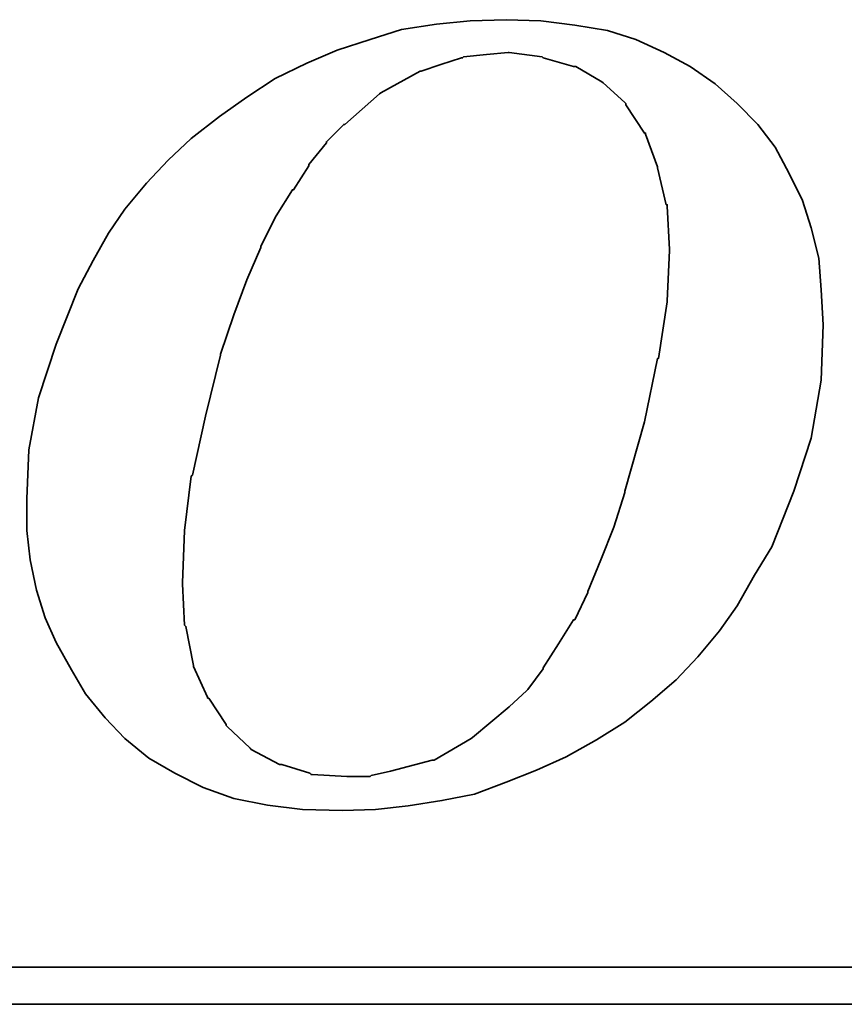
# Model space of a CAD drawing. Header units: inches. Extents: x 6 to 250, y 54 to 179.
# Tile 41 of 47: x 214.26 to 217.39, y 118.23 to 121.97. Entities that reach past the tile are written whole.
import ezdxf

# ---------------------------------------------------------------- set-up
doc = ezdxf.new("R2010")
doc.units = ezdxf.units.IN
doc.header["$LTSCALE"] = 0.2
doc.layers.add('DIM', color=4, linetype='Continuous')
doc.layers.add('layer 1', color=7, linetype='Continuous')

# ---------------------------------------------------------------- blocks, each defined once
blk = doc.blocks.new('TBI MOTION logo(完整正式版)')
at = {"layer": 'layer 1', "color": 22, "lineweight": 35}
for points, knots in [([(35.79625, -6.98375), (35.79625, -6.98375), (36.23125, -7.43875), (36.23125, -7.43875), (36.23125, -7.43875), (36.23125, -7.43875), (36.75625, -7.87125), (36.75625, -7.87125), (36.75625, -7.87125), (36.75625, -7.87125), (37.33125, -8.20375), (37.33125, -8.20375), (37.33125, -8.20375), (37.33125, -8.20375), (37.95625, -8.51875), (37.95625, -8.51875), (37.95625, -8.51875), (37.95625, -8.51875), (38.62625, -8.75875), (38.62625, -8.75875), (38.62625, -8.75875), (38.62625, -8.75875), (39.37125, -8.90375), (39.37125, -8.90375), (39.37125, -8.90375), (39.37125, -8.90375), (40.14125, -8.99875), (40.14125, -8.99875), (40.14125, -8.99875), (40.14125, -8.99875), (41.02625, -9.02375), (41.02625, -9.02375), (41.02625, -9.02375), (41.02625, -9.02375), (41.74625, -8.99875), (41.74625, -8.99875), (41.74625, -8.99875), (41.74625, -8.99875), (42.46625, -8.92375), (42.46625, -8.92375), (42.46625, -8.92375), (42.46625, -8.92375), (43.21125, -8.80625), (43.21125, -8.80625), (43.21125, -8.80625), (43.21125, -8.80625), (43.93125, -8.66375), (43.93125, -8.66375), (43.93125, -8.66375), (43.93125, -8.66375), (44.62625, -8.39875), (44.62625, -8.39875), (44.62625, -8.39875), (44.62625, -8.39875), (45.29625, -8.13375), (45.29625, -8.13375), (45.29625, -8.13375), (45.29625, -8.13375), (45.94625, -7.84375), (45.94625, -7.84375), (45.94625, -7.84375), (45.94625, -7.84375), (46.61625, -7.46375), (46.61625, -7.46375), (46.61625, -7.46375), (46.61625, -7.46375), (47.24125, -7.07875), (47.24125, -7.07875), (47.24125, -7.07875), (47.24125, -7.07875), (47.81625, -6.62375), (47.81625, -6.62375), (47.81625, -6.62375), (47.81625, -6.62375), (48.36875, -6.14375), (48.36875, -6.14375), (48.36875, -6.14375), (48.36875, -6.14375), (48.84625, -5.64125), (48.84625, -5.64125), (48.84625, -5.64125), (48.84625, -5.64125), (49.32625, -5.06375), (49.32625, -5.06375), (49.32625, -5.06375), (49.32625, -5.06375), (49.71125, -4.51374), (49.71125, -4.51374), (49.71125, -4.51374), (49.71125, -4.51374), (50.09625, -3.83874), (50.09625, -3.83874), (50.09625, -3.83874), (50.09625, -3.83874), (50.48125, -3.21374), (50.48125, -3.21374), (50.48125, -3.21374), (50.48125, -3.21374), (50.96125, -1.99125), (50.96125, -1.99125), (50.96125, -1.99125), (50.96125, -1.99125), (51.34375, -0.81875), (51.34375, -0.81875), (51.34375, -0.81875), (51.34375, -0.81875), (51.56125, 0.45624), (51.56125, 0.45624), (51.56125, 0.45624), (51.56125, 0.45624), (51.60625, 1.67624), (51.60625, 1.67624), (51.60625, 1.67624), (51.60625, 1.67624), (51.56125, 2.44625), (51.56125, 2.44625), (51.56125, 2.44625), (51.56125, 2.44625), (51.51125, 3.14125), (51.51125, 3.14125), (51.51125, 3.14125), (51.51125, 3.14125), (51.34375, 3.81125), (51.34375, 3.81125), (51.34375, 3.81125), (51.34375, 3.81125), (51.15125, 4.41125), (51.15125, 4.41125), (51.15125, 4.41125), (51.15125, 4.41125), (50.86125, 5.01125), (50.86125, 5.01125), (50.86125, 5.01125), (50.86125, 5.01125), (50.55125, 5.58875), (50.55125, 5.58875), (50.55125, 5.58875), (50.55125, 5.58875), (50.16625, 6.09125), (50.16625, 6.09125), (50.16625, 6.09125), (50.16625, 6.09125), (49.71125, 6.54875), (49.71125, 6.54875), (49.71125, 6.54875), (49.71125, 6.54875), (49.23125, 6.98125), (49.23125, 6.98125), (49.23125, 6.98125), (49.23125, 6.98125), (48.67875, 7.36625), (48.67875, 7.36625), (48.67875, 7.36625), (48.67875, 7.36625), (48.10375, 7.67625), (48.10375, 7.67625), (48.10375, 7.67625), (48.10375, 7.67625), (47.48125, 7.96375), (47.48125, 7.96375), (47.48125, 7.96375), (47.48125, 7.96375), (46.85625, 8.15625), (46.85625, 8.15625), (46.85625, 8.15625), (46.85625, 8.15625), (46.13625, 8.27624), (46.13625, 8.27624), (46.13625, 8.27624), (46.13625, 8.27624), (45.39125, 8.37125), (45.39125, 8.37125), (45.39125, 8.37125), (45.39125, 8.37125), (44.62625, 8.39624), (44.62625, 8.39624), (44.62625, 8.39624), (44.62625, 8.39624), (43.83625, 8.37125), (43.83625, 8.37125), (43.83625, 8.37125), (43.83625, 8.37125), (43.09125, 8.30125), (43.09125, 8.30125), (43.09125, 8.30125), (43.09125, 8.30125), (42.32125, 8.18125), (42.32125, 8.18125), (42.32125, 8.18125), (42.32125, 8.18125), (41.62875, 7.96375), (41.62875, 7.96375), (41.62875, 7.96375), (41.62875, 7.96375), (40.90625, 7.72625), (40.90625, 7.72625), (40.90625, 7.72625), (40.90625, 7.72625), (40.23624, 7.43625), (40.23624, 7.43625), (40.23624, 7.43625), (40.23624, 7.43625), (39.54124, 7.10125), (39.54124, 7.10125), (39.54124, 7.10125), (39.54124, 7.10125), (38.91625, 6.69125), (38.91625, 6.69125), (38.91625, 6.69125), (38.91625, 6.69125), (38.31625, 6.26125), (38.31625, 6.26125), (38.31625, 6.26125), (38.31625, 6.26125), (37.69125, 5.78125), (37.69125, 5.78125), (37.69125, 5.78125), (37.69125, 5.78125), (37.18625, 5.30125), (37.18625, 5.30125), (37.18625, 5.30125), (37.18625, 5.30125), (36.70625, 4.79624), (36.70625, 4.79624), (36.70625, 4.79624), (36.70625, 4.79624), (36.23125, 4.22125), (36.23125, 4.22125), (36.23125, 4.22125), (36.23125, 4.22125), (35.87124, 3.69375), (35.87124, 3.69375), (35.87124, 3.69375), (35.87124, 3.69375), (35.53125, 3.09125), (35.53125, 3.09125), (35.53125, 3.09125), (35.53125, 3.09125), (35.19875, 2.47125), (35.19875, 2.47125), (35.19875, 2.47125), (35.19875, 2.47125), (34.71625, 1.24625), (34.71625, 1.24625), (34.71625, 1.24625), (34.71625, 1.24625), (34.33125, 0.06874), (34.33125, 0.06874), (34.33125, 0.06874), (34.33125, 0.06874), (34.11625, -1.07875), (34.11625, -1.07875), (34.11625, -1.07875), (34.11625, -1.07875), (34.07125, -2.15875), (34.07125, -2.15875), (34.07125, -2.15875), (34.07125, -2.15875), (34.07125, -2.85375), (34.07125, -2.85375), (34.07125, -2.85375), (34.07125, -2.85375), (34.14125, -3.50375), (34.14125, -3.50375), (34.14125, -3.50375), (34.14125, -3.50375), (34.28625, -4.17375), (34.28625, -4.17375), (34.28625, -4.17375), (34.28625, -4.17375), (34.47625, -4.77624), (34.47625, -4.77624), (34.47625, -4.77624), (34.47625, -4.77624), (34.71625, -5.32625), (34.71625, -5.32625), (34.71625, -5.32625), (34.71625, -5.32625), (35.05375, -5.92875), (35.05375, -5.92875), (35.05375, -5.92875), (35.05375, -5.92875), (35.36375, -6.45375), (35.36375, -6.45375), (35.36375, -6.45375), (35.36375, -6.45375), (35.79625, -6.98375), (35.79625, -6.98375)], [0, 0, 0, 0, 0.01388889, 0.01388889, 0.01388889, 0.01388889, 0.02777778, 0.02777778, 0.02777778, 0.02777778, 0.04166667, 0.04166667, 0.04166667, 0.04166667, 0.05555556, 0.05555556, 0.05555556, 0.05555556, 0.06944444, 0.06944444, 0.06944444, 0.06944444, 0.08333333, 0.08333333, 0.08333333, 0.08333333, 0.09722222, 0.09722222, 0.09722222, 0.09722222, 0.11111111, 0.11111111, 0.11111111, 0.11111111, 0.125, 0.125, 0.125, 0.125, 0.13888889, 0.13888889, 0.13888889, 0.13888889, 0.15277778, 0.15277778, 0.15277778, 0.15277778, 0.16666667, 0.16666667, 0.16666667, 0.16666667, 0.18055556, 0.18055556, 0.18055556, 0.18055556, 0.19444444, 0.19444444, 0.19444444, 0.19444444, 0.20833333, 0.20833333, 0.20833333, 0.20833333, 0.22222222, 0.22222222, 0.22222222, 0.22222222, 0.23611111, 0.23611111, 0.23611111, 0.23611111, 0.25, 0.25, 0.25, 0.25, 0.26388889, 0.26388889, 0.26388889, 0.26388889, 0.27777778, 0.27777778, 0.27777778, 0.27777778, 0.29166667, 0.29166667, 0.29166667, 0.29166667, 0.30555556, 0.30555556, 0.30555556, 0.30555556, 0.31944444, 0.31944444, 0.31944444, 0.31944444, 0.33333333, 0.33333333, 0.33333333, 0.33333333, 0.34722222, 0.34722222, 0.34722222, 0.34722222, 0.36111111, 0.36111111, 0.36111111, 0.36111111, 0.375, 0.375, 0.375, 0.375, 0.38888889, 0.38888889, 0.38888889, 0.38888889, 0.40277778, 0.40277778, 0.40277778, 0.40277778, 0.41666667, 0.41666667, 0.41666667, 0.41666667, 0.43055556, 0.43055556, 0.43055556, 0.43055556, 0.44444444, 0.44444444, 0.44444444, 0.44444444, 0.45833333, 0.45833333, 0.45833333, 0.45833333, 0.47222222, 0.47222222, 0.47222222, 0.47222222, 0.48611111, 0.48611111, 0.48611111, 0.48611111, 0.5, 0.5, 0.5, 0.5, 0.51388889, 0.51388889, 0.51388889, 0.51388889, 0.52777778, 0.52777778, 0.52777778, 0.52777778, 0.54166667, 0.54166667, 0.54166667, 0.54166667, 0.55555556, 0.55555556, 0.55555556, 0.55555556, 0.56944444, 0.56944444, 0.56944444, 0.56944444, 0.58333333, 0.58333333, 0.58333333, 0.58333333, 0.59722222, 0.59722222, 0.59722222, 0.59722222, 0.61111111, 0.61111111, 0.61111111, 0.61111111, 0.625, 0.625, 0.625, 0.625, 0.63888889, 0.63888889, 0.63888889, 0.63888889, 0.65277778, 0.65277778, 0.65277778, 0.65277778, 0.66666667, 0.66666667, 0.66666667, 0.66666667, 0.68055556, 0.68055556, 0.68055556, 0.68055556, 0.69444444, 0.69444444, 0.69444444, 0.69444444, 0.70833333, 0.70833333, 0.70833333, 0.70833333, 0.72222222, 0.72222222, 0.72222222, 0.72222222, 0.73611111, 0.73611111, 0.73611111, 0.73611111, 0.75, 0.75, 0.75, 0.75, 0.76388889, 0.76388889, 0.76388889, 0.76388889, 0.77777778, 0.77777778, 0.77777778, 0.77777778, 0.79166667, 0.79166667, 0.79166667, 0.79166667, 0.80555556, 0.80555556, 0.80555556, 0.80555556, 0.81944444, 0.81944444, 0.81944444, 0.81944444, 0.83333333, 0.83333333, 0.83333333, 0.83333333, 0.84722222, 0.84722222, 0.84722222, 0.84722222, 0.86111111, 0.86111111, 0.86111111, 0.86111111, 0.875, 0.875, 0.875, 0.875, 0.88888889, 0.88888889, 0.88888889, 0.88888889, 0.90277778, 0.90277778, 0.90277778, 0.90277778, 0.91666667, 0.91666667, 0.91666667, 0.91666667, 0.93055556, 0.93055556, 0.93055556, 0.93055556, 0.94444444, 0.94444444, 0.94444444, 0.94444444, 0.95833333, 0.95833333, 0.95833333, 0.95833333, 0.97222222, 0.97222222, 0.97222222, 0.97222222, 0.98611111, 0.98611111, 0.98611111, 0.98611111, 1, 1, 1, 1]), ([(38.33875, 1.03124), (38.33875, 1.03124), (38.62625, 1.89625), (38.62625, 1.89625), (38.62625, 1.89625), (38.62625, 1.89625), (38.91625, 2.66375), (38.91625, 2.66375), (38.91625, 2.66375), (38.91625, 2.66375), (39.22625, 3.38125), (39.22625, 3.38125), (39.22625, 3.38125), (39.22625, 3.38125), (39.22625, 3.40624), (39.22625, 3.40624), (39.22625, 3.40624), (39.22625, 3.40624), (39.56124, 4.07624), (39.56124, 4.07624), (39.56124, 4.07624), (39.56124, 4.07624), (39.92125, 4.65125), (39.92125, 4.65125), (39.92125, 4.65125), (39.92125, 4.65125), (39.94625, 4.65125), (39.94625, 4.65125), (39.94625, 4.65125), (39.94625, 4.65125), (40.28125, 5.17875), (40.28125, 5.17875), (40.28125, 5.17875), (40.28125, 5.17875), (40.28125, 5.20375), (40.28125, 5.20375), (40.28125, 5.20375), (40.28125, 5.20375), (40.66875, 5.68625), (40.66875, 5.68625), (40.66875, 5.68625), (40.66875, 5.68625), (40.66875, 5.70625), (40.66875, 5.70625), (40.66875, 5.70625), (40.66875, 5.70625), (41.05124, 6.09125), (41.05124, 6.09125), (41.05124, 6.09125), (41.05124, 6.09125), (41.07625, 6.09125), (41.07625, 6.09125), (41.07625, 6.09125), (41.07625, 6.09125), (41.84125, 6.76625), (41.84125, 6.76625), (41.84125, 6.76625), (41.84125, 6.76625), (41.86625, 6.78625), (41.86625, 6.78625), (41.86625, 6.78625), (41.86625, 6.78625), (42.73125, 7.26624), (42.73125, 7.26624), (42.73125, 7.26624), (42.73125, 7.26624), (42.75625, 7.26624), (42.75625, 7.26624), (42.75625, 7.26624), (42.75625, 7.26624), (43.18625, 7.41125), (43.18625, 7.41125), (43.18625, 7.41125), (43.18625, 7.41125), (43.64125, 7.55625), (43.64125, 7.55625), (43.64125, 7.55625), (43.64125, 7.55625), (43.66625, 7.55625), (43.66625, 7.55625), (43.66625, 7.55625), (43.66625, 7.55625), (43.69125, 7.58124), (43.69125, 7.58124), (43.69125, 7.58124), (43.69125, 7.58124), (44.19125, 7.62625), (44.19125, 7.62625), (44.19125, 7.62625), (44.19125, 7.62625), (44.67125, 7.67625), (44.67125, 7.67625), (44.67125, 7.67625), (44.67125, 7.67625), (44.69625, 7.67625), (44.69625, 7.67625), (44.69625, 7.67625), (44.69625, 7.67625), (45.41875, 7.58124), (45.41875, 7.58124), (45.41875, 7.58124), (45.41875, 7.58124), (45.44125, 7.55625), (45.44125, 7.55625), (45.44125, 7.55625), (45.44125, 7.55625), (46.11125, 7.36625), (46.11125, 7.36625), (46.11125, 7.36625), (46.11125, 7.36625), (46.13625, 7.36625), (46.13625, 7.36625), (46.13625, 7.36625), (46.13625, 7.36625), (46.15875, 7.36625), (46.15875, 7.36625), (46.15875, 7.36625), (46.15875, 7.36625), (46.73625, 7.02624), (46.73625, 7.02624), (46.73625, 7.02624), (46.73625, 7.02624), (46.76125, 7.00624), (46.76125, 7.00624), (46.76125, 7.00624), (46.76125, 7.00624), (47.24125, 6.57124), (47.24125, 6.57124), (47.24125, 6.57124), (47.24125, 6.57124), (47.26625, 6.54875), (47.26625, 6.54875), (47.26625, 6.54875), (47.26625, 6.54875), (47.26625, 6.52375), (47.26625, 6.52375), (47.26625, 6.52375), (47.26625, 6.52375), (47.67375, 5.89875), (47.67375, 5.89875), (47.67375, 5.89875), (47.67375, 5.89875), (47.69625, 5.89875), (47.69625, 5.89875), (47.69625, 5.89875), (47.69625, 5.89875), (47.69625, 5.87625), (47.69625, 5.87625), (47.69625, 5.87625), (47.69625, 5.87625), (47.96125, 5.15625), (47.96125, 5.15625), (47.96125, 5.15625), (47.96125, 5.15625), (47.96125, 5.13125), (47.96125, 5.13125), (47.96125, 5.13125), (47.96125, 5.13125), (48.15125, 4.31875), (48.15125, 4.31875), (48.15125, 4.31875), (48.15125, 4.31875), (48.17625, 4.31875), (48.17625, 4.31875), (48.17625, 4.31875), (48.17625, 4.31875), (48.17625, 4.29125), (48.17625, 4.29125), (48.17625, 4.29125), (48.17625, 4.29125), (48.22625, 3.33125), (48.22625, 3.33125), (48.22625, 3.33125), (48.22625, 3.33125), (48.22625, 3.30875), (48.22625, 3.30875), (48.22625, 3.30875), (48.22625, 3.30875), (48.17625, 2.20624), (48.17625, 2.20624), (48.17625, 2.20624), (48.17625, 2.20624), (48.17625, 2.18124), (48.17625, 2.18124), (48.17625, 2.18124), (48.17625, 2.18124), (47.98375, 0.93624), (47.98375, 0.93624), (47.98375, 0.93624), (47.98375, 0.93624), (47.96125, 0.93624), (47.96125, 0.93624), (47.96125, 0.93624), (47.96125, 0.93624), (47.67375, -0.45874), (47.67375, -0.45874), (47.67375, -0.45874), (47.67375, -0.45874), (47.24125, -1.99125), (47.24125, -1.99125), (47.24125, -1.99125), (47.24125, -1.99125), (47.24125, -2.01874), (47.24125, -2.01874), (47.24125, -2.01874), (47.24125, -2.01874), (47.00125, -2.78375), (47.00125, -2.78375), (47.00125, -2.78375), (47.00125, -2.78375), (46.71125, -3.50375), (46.71125, -3.50375), (46.71125, -3.50375), (46.71125, -3.50375), (46.42625, -4.19875), (46.42625, -4.19875), (46.42625, -4.19875), (46.42625, -4.19875), (46.42625, -4.22375), (46.42625, -4.22375), (46.42625, -4.22375), (46.42625, -4.22375), (46.13625, -4.82374), (46.13625, -4.82374), (46.13625, -4.82374), (46.13625, -4.82374), (46.11125, -4.82374), (46.11125, -4.82374), (46.11125, -4.82374), (46.11125, -4.82374), (45.77625, -5.35125), (45.77625, -5.35125), (45.77625, -5.35125), (45.77625, -5.35125), (45.44125, -5.87875), (45.44125, -5.87875), (45.44125, -5.87875), (45.44125, -5.87875), (45.44125, -5.90375), (45.44125, -5.90375), (45.44125, -5.90375), (45.44125, -5.90375), (45.10625, -6.35875), (45.10625, -6.35875), (45.10625, -6.35875), (45.10625, -6.35875), (45.08125, -6.38375), (45.08125, -6.38375), (45.08125, -6.38375), (45.08125, -6.38375), (44.69625, -6.74375), (44.69625, -6.74375), (44.69625, -6.74375), (44.69625, -6.74375), (43.88375, -7.41625), (43.88375, -7.41625), (43.88375, -7.41625), (43.88375, -7.41625), (43.85625, -7.43875), (43.85625, -7.43875), (43.85625, -7.43875), (43.85625, -7.43875), (43.04125, -7.91875), (43.04125, -7.91875), (43.04125, -7.91875), (43.04125, -7.91875), (43.01625, -7.91875), (43.01625, -7.91875), (43.01625, -7.91875), (43.01625, -7.91875), (42.99625, -7.91875), (42.99625, -7.91875), (42.99625, -7.91875), (42.99625, -7.91875), (42.08125, -8.15875), (42.08125, -8.15875), (42.08125, -8.15875), (42.08125, -8.15875), (41.65125, -8.25625), (41.65125, -8.25625), (41.65125, -8.25625), (41.65125, -8.25625), (41.62875, -8.27875), (41.62875, -8.27875), (41.62875, -8.27875), (41.62875, -8.27875), (41.60125, -8.27875), (41.60125, -8.27875), (41.60125, -8.27875), (41.60125, -8.27875), (41.12125, -8.27875), (41.12125, -8.27875), (41.12125, -8.27875), (41.12125, -8.27875), (40.35624, -8.23125), (40.35624, -8.23125), (40.35624, -8.23125), (40.35624, -8.23125), (40.33125, -8.23125), (40.33125, -8.23125), (40.33125, -8.23125), (40.33125, -8.23125), (40.30625, -8.20375), (40.30625, -8.20375), (40.30625, -8.20375), (40.30625, -8.20375), (39.68375, -8.01375), (39.68375, -8.01375), (39.68375, -8.01375), (39.68375, -8.01375), (39.66124, -8.01375), (39.66124, -8.01375), (39.66124, -8.01375), (39.66124, -8.01375), (39.63625, -8.01375), (39.63625, -8.01375), (39.63625, -8.01375), (39.63625, -8.01375), (39.01125, -7.67875), (39.01125, -7.67875), (39.01125, -7.67875), (39.01125, -7.67875), (38.98875, -7.65375), (38.98875, -7.65375), (38.98875, -7.65375), (38.98875, -7.65375), (38.48625, -7.17375), (38.48625, -7.17375), (38.48625, -7.17375), (38.48625, -7.17375), (38.45875, -7.14875), (38.45875, -7.14875), (38.45875, -7.14875), (38.45875, -7.14875), (38.45875, -7.12875), (38.45875, -7.12875), (38.45875, -7.12875), (38.45875, -7.12875), (38.07625, -6.54875), (38.07625, -6.54875), (38.07625, -6.54875), (38.07625, -6.54875), (38.05125, -6.54875), (38.05125, -6.54875), (38.05125, -6.54875), (38.05125, -6.54875), (38.05125, -6.52875), (38.05125, -6.52875), (38.05125, -6.52875), (38.05125, -6.52875), (37.74125, -5.85375), (37.74125, -5.85375), (37.74125, -5.85375), (37.74125, -5.85375), (37.74125, -5.82875), (37.74125, -5.82875), (37.74125, -5.82875), (37.74125, -5.82875), (37.57375, -4.96875), (37.57375, -4.96875), (37.57375, -4.96875), (37.57375, -4.96875), (37.54625, -4.94375), (37.54625, -4.94375), (37.54625, -4.94375), (37.54625, -4.94375), (37.50125, -4.03375), (37.50125, -4.03375), (37.50125, -4.03375), (37.50125, -4.03375), (37.50125, -4.00875), (37.50125, -4.00875), (37.50125, -4.00875), (37.50125, -4.00875), (37.54625, -2.85375), (37.54625, -2.85375), (37.54625, -2.85375), (37.54625, -2.85375), (37.69125, -1.65875), (37.69125, -1.65875), (37.69125, -1.65875), (37.69125, -1.65875), (37.71624, -1.63375), (37.71624, -1.63375), (37.71624, -1.63375), (37.71624, -1.63375), (38.00375, -0.33875), (38.00375, -0.33875), (38.00375, -0.33875), (38.00375, -0.33875), (38.33875, 1.00624), (38.33875, 1.00624), (38.33875, 1.00624), (38.33875, 1.00624), (38.33875, 1.03124), (38.33875, 1.03124)], [0, 0, 0, 0, 0.01010101, 0.01010101, 0.01010101, 0.01010101, 0.02020202, 0.02020202, 0.02020202, 0.02020202, 0.03030303, 0.03030303, 0.03030303, 0.03030303, 0.04040404, 0.04040404, 0.04040404, 0.04040404, 0.05050505, 0.05050505, 0.05050505, 0.05050505, 0.06060606, 0.06060606, 0.06060606, 0.06060606, 0.07070707, 0.07070707, 0.07070707, 0.07070707, 0.08080808, 0.08080808, 0.08080808, 0.08080808, 0.09090909, 0.09090909, 0.09090909, 0.09090909, 0.1010101, 0.1010101, 0.1010101, 0.1010101, 0.11111111, 0.11111111, 0.11111111, 0.11111111, 0.12121212, 0.12121212, 0.12121212, 0.12121212, 0.13131313, 0.13131313, 0.13131313, 0.13131313, 0.14141414, 0.14141414, 0.14141414, 0.14141414, 0.15151515, 0.15151515, 0.15151515, 0.15151515, 0.16161616, 0.16161616, 0.16161616, 0.16161616, 0.17171717, 0.17171717, 0.17171717, 0.17171717, 0.18181818, 0.18181818, 0.18181818, 0.18181818, 0.19191919, 0.19191919, 0.19191919, 0.19191919, 0.2020202, 0.2020202, 0.2020202, 0.2020202, 0.21212121, 0.21212121, 0.21212121, 0.21212121, 0.22222222, 0.22222222, 0.22222222, 0.22222222, 0.23232323, 0.23232323, 0.23232323, 0.23232323, 0.24242424, 0.24242424, 0.24242424, 0.24242424, 0.25252525, 0.25252525, 0.25252525, 0.25252525, 0.26262626, 0.26262626, 0.26262626, 0.26262626, 0.27272727, 0.27272727, 0.27272727, 0.27272727, 0.28282828, 0.28282828, 0.28282828, 0.28282828, 0.29292929, 0.29292929, 0.29292929, 0.29292929, 0.3030303, 0.3030303, 0.3030303, 0.3030303, 0.31313131, 0.31313131, 0.31313131, 0.31313131, 0.32323232, 0.32323232, 0.32323232, 0.32323232, 0.33333333, 0.33333333, 0.33333333, 0.33333333, 0.34343434, 0.34343434, 0.34343434, 0.34343434, 0.35353535, 0.35353535, 0.35353535, 0.35353535, 0.36363636, 0.36363636, 0.36363636, 0.36363636, 0.37373737, 0.37373737, 0.37373737, 0.37373737, 0.38383838, 0.38383838, 0.38383838, 0.38383838, 0.39393939, 0.39393939, 0.39393939, 0.39393939, 0.4040404, 0.4040404, 0.4040404, 0.4040404, 0.41414141, 0.41414141, 0.41414141, 0.41414141, 0.42424242, 0.42424242, 0.42424242, 0.42424242, 0.43434343, 0.43434343, 0.43434343, 0.43434343, 0.44444444, 0.44444444, 0.44444444, 0.44444444, 0.45454545, 0.45454545, 0.45454545, 0.45454545, 0.46464646, 0.46464646, 0.46464646, 0.46464646, 0.47474747, 0.47474747, 0.47474747, 0.47474747, 0.48484848, 0.48484848, 0.48484848, 0.48484848, 0.49494949, 0.49494949, 0.49494949, 0.49494949, 0.50505051, 0.50505051, 0.50505051, 0.50505051, 0.51515152, 0.51515152, 0.51515152, 0.51515152, 0.52525253, 0.52525253, 0.52525253, 0.52525253, 0.53535354, 0.53535354, 0.53535354, 0.53535354, 0.54545455, 0.54545455, 0.54545455, 0.54545455, 0.55555556, 0.55555556, 0.55555556, 0.55555556, 0.56565657, 0.56565657, 0.56565657, 0.56565657, 0.57575758, 0.57575758, 0.57575758, 0.57575758, 0.58585859, 0.58585859, 0.58585859, 0.58585859, 0.5959596, 0.5959596, 0.5959596, 0.5959596, 0.60606061, 0.60606061, 0.60606061, 0.60606061, 0.61616162, 0.61616162, 0.61616162, 0.61616162, 0.62626263, 0.62626263, 0.62626263, 0.62626263, 0.63636364, 0.63636364, 0.63636364, 0.63636364, 0.64646465, 0.64646465, 0.64646465, 0.64646465, 0.65656566, 0.65656566, 0.65656566, 0.65656566, 0.66666667, 0.66666667, 0.66666667, 0.66666667, 0.67676768, 0.67676768, 0.67676768, 0.67676768, 0.68686869, 0.68686869, 0.68686869, 0.68686869, 0.6969697, 0.6969697, 0.6969697, 0.6969697, 0.70707071, 0.70707071, 0.70707071, 0.70707071, 0.71717172, 0.71717172, 0.71717172, 0.71717172, 0.72727273, 0.72727273, 0.72727273, 0.72727273, 0.73737374, 0.73737374, 0.73737374, 0.73737374, 0.74747475, 0.74747475, 0.74747475, 0.74747475, 0.75757576, 0.75757576, 0.75757576, 0.75757576, 0.76767677, 0.76767677, 0.76767677, 0.76767677, 0.77777778, 0.77777778, 0.77777778, 0.77777778, 0.78787879, 0.78787879, 0.78787879, 0.78787879, 0.7979798, 0.7979798, 0.7979798, 0.7979798, 0.80808081, 0.80808081, 0.80808081, 0.80808081, 0.81818182, 0.81818182, 0.81818182, 0.81818182, 0.82828283, 0.82828283, 0.82828283, 0.82828283, 0.83838384, 0.83838384, 0.83838384, 0.83838384, 0.84848485, 0.84848485, 0.84848485, 0.84848485, 0.85858586, 0.85858586, 0.85858586, 0.85858586, 0.86868687, 0.86868687, 0.86868687, 0.86868687, 0.87878788, 0.87878788, 0.87878788, 0.87878788, 0.88888889, 0.88888889, 0.88888889, 0.88888889, 0.8989899, 0.8989899, 0.8989899, 0.8989899, 0.90909091, 0.90909091, 0.90909091, 0.90909091, 0.91919192, 0.91919192, 0.91919192, 0.91919192, 0.92929293, 0.92929293, 0.92929293, 0.92929293, 0.93939394, 0.93939394, 0.93939394, 0.93939394, 0.94949495, 0.94949495, 0.94949495, 0.94949495, 0.95959596, 0.95959596, 0.95959596, 0.95959596, 0.96969697, 0.96969697, 0.96969697, 0.96969697, 0.97979798, 0.97979798, 0.97979798, 0.97979798, 0.98989899, 0.98989899, 0.98989899, 0.98989899, 1, 1, 1, 1]), ([(75.90875, -9.47875), (75.90875, -9.47875), (75.90875, -12.28625), (75.90875, -12.28625), (75.90875, -12.28625), (75.90875, -12.28625), (75.90875, -12.47875), (75.90875, -12.47875), (75.90875, -12.47875), (75.90875, -12.47875), (75.71625, -12.47875), (75.71625, -12.47875), (75.71625, -12.47875), (75.71625, -12.47875), (-88.32875, -12.47875), (-88.32875, -12.47875), (-88.32875, -12.47875), (-88.32875, -12.47875), (-88.32875, -13.29375), (-88.32875, -13.29375), (-88.32875, -13.29375), (-88.32875, -13.29375), (82.89125, -13.29375), (82.89125, -13.29375), (82.89125, -13.29375), (82.89125, -13.29375), (75.90875, -9.47875), (75.90875, -9.47875)], [0, 0, 0, 0, 0.14285714, 0.14285714, 0.14285714, 0.14285714, 0.28571429, 0.28571429, 0.28571429, 0.28571429, 0.42857143, 0.42857143, 0.42857143, 0.42857143, 0.57142857, 0.57142857, 0.57142857, 0.57142857, 0.71428571, 0.71428571, 0.71428571, 0.71428571, 0.85714286, 0.85714286, 0.85714286, 0.85714286, 1, 1, 1, 1])]:
    blk.add_open_spline(points, degree=3, knots=knots, dxfattribs=at)

msp = doc.modelspace()

# ---------------------------------------------------------------- block references
at = {"layer": 'DIM', "xscale": 0.1726987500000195, "yscale": 0.1726987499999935, "zscale": 0.17269875}
msp.add_blockref('TBI MOTION logo(完整正式版)', (208.4002, 120.5233), dxfattribs=at)

doc.saveas('drawing.dxf')
